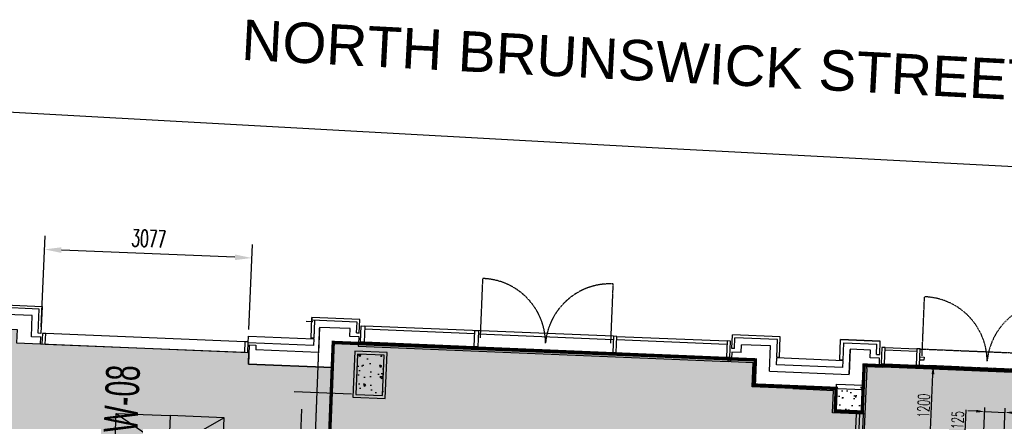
# Model space of a CAD drawing. Header units: millimetres. Extents: x 941089 to 2922714, y 799810 to 1997150.
# Tile 81 of 99: x 969695 to 984294, y 998470 to 1004429. Entities that reach past the tile are written whole.
import ezdxf

# ---------------------------------------------------------------- set-up
doc = ezdxf.new("R2010")
doc.units = ezdxf.units.MM
doc.header["$LTSCALE"] = 10
doc.header["$PDMODE"] = 3
doc.header["$PDSIZE"] = 5
for name, pattern in [('DASHDOT', [1, 0.5, -0.25, 0, -0.25]), ('FO-00 - FURN$0$HIDDEN2', [0.1875, 0.125, -0.0625]), ('FO-00$0$HIDDEN', [0.375, 0.25, -0.125]), ('FO-00$0$OS MAP$0$SITE$0$PECK', [0.2, 0.1, -0.1]), ('L - PL-ext-00$0$HIDDEN2', [0.1875, 0.125, -0.0625]), ('L-PL-00$0$HIDDEN', [0.375, 0.25, -0.125])]:
    doc.linetypes.add(name, pattern=pattern)
doc.layers.get('DEFPOINTS').update_dxf_attribs({"color": 21})
for name, color, linetype in [('COLS-00$0$CONC-SECTION', 6, 'Continuous'), ('COLS-00$0$HATCH', 22, 'Continuous'), ('FO-00 - FURN$0$DIM-GROMMETS', 21, 'Continuous'), ('FO-00 - FURN$0$FURNITURE', 22, 'Continuous'), ('FO-00$0$25', 21, 'Continuous'), ('FO-00$0$AREA GROSS', 21, 'Continuous'), ('FO-00$0$DIM FIT OUT', 21, 'Continuous'), ('FO-00$0$HIDDEN', 1, 'FO-00$0$HIDDEN'), ('FO-00$0$OS MAP$0$SITE$0$ROADS', 2, 'Continuous'), ('FO-00$0$OS MAP$0$SITE$0$ROADS_PCK', 2, 'FO-00$0$OS MAP$0$SITE$0$PECK'), ('FO-00$0$WALL-EXTERNAL', 1, 'Continuous'), ('FO-00$0$WALL-STUD-PARTITIONS', 2, 'Continuous'), ('L - PL-ext-00$0$WALL-EXTERNAL', 1, 'Continuous'), ('L - PL-ext-00$0$WALL-INTERNAL', 4, 'Continuous'), ('L - PL-ext-00$0$WINDOW', 2, 'Continuous'), ('L - PL-ext-00$0$WINDOW DIMS', 21, 'Continuous'), ('L - PL-ext-00$0$WINDOW-SCH', 2, 'Continuous'), ('L-PL-00$0$DOOR', 2, 'Continuous'), ('L-PL-00$0$PL-01$0$WALL-INTERNAL', 4, 'Continuous'), ('L-PL-00$0$WALL-EXTERNAL', 1, 'Continuous'), ('L-PL-00$0$WALL-INTERNAL', 4, 'Continuous'), ('L-PL-00$0$WINDOW', 2, 'Continuous'), ('REVISION', 1, 'DASHDOT')]:
    doc.layers.add(name, color=color, linetype=linetype)
doc.layers.add('FO-00 - FURN$0$FIT OUT HATCH', color=7, linetype='FO-00 - FURN$0$HIDDEN2', true_color=0xc8e389)
doc.styles.add('FO-00 - FURN$0$Standard', font='romans.shx', dxfattribs={"width": 0.6})
doc.styles.add('FO-00$0$OS MAP$0$SITE$0$Arial', font='ARIAL.TTF')
doc.styles.add('FO-00$0$Standard', font='romans.shx', dxfattribs={"width": 0.6})
doc.styles.add('L - PL-ext-00$0$SK-OFFICE-00-ELE REV A$0$STANDARD', font='ARIAL.TTF', dxfattribs={"width": 0.6, "height": 0.2})
doc.styles.add('L - PL-ext-00$0$Standard', font='romans.shx', dxfattribs={"width": 0.6})
doc.dimstyles.new('FO-00 - FURN$0$ISO-25', dxfattribs={"dimscale": 100, "dimtxt": 2.5, "dimasz": 2.5, "dimexe": 1.25, "dimexo": 0.625, "dimtad": 1, "dimdec": 0, "dimtxsty": 'FO-00 - FURN$0$Standard', "dimcen": 2.5, "dimclrd": 21, "dimclre": 21, "dimadec": 0, "dimazin": 0, "dimtfac": 1, "dimtdec": 0, "dimtmove": 0, "dimatfit": 3, "dimfxl": 0, "dimarcsym": 0})
doc.dimstyles.new('FO-00$0$ISO-25', dxfattribs={"dimscale": 50, "dimtxt": 3.5, "dimasz": 2.5, "dimexe": 1.25, "dimexo": 0.625, "dimtad": 1, "dimdec": 0, "dimtxsty": 'FO-00$0$Standard', "dimcen": 2.5, "dimclrd": 21, "dimclre": 21, "dimadec": 0, "dimazin": 0, "dimtfac": 1, "dimtdec": 0, "dimtmove": 0, "dimatfit": 3, "dimfxl": 0, "dimarcsym": 0})
doc.dimstyles.new('L - PL-ext-00$0$ROYCETON', dxfattribs={"dimscale": 100, "dimtxt": 2.5, "dimasz": 2.5, "dimexe": 2, "dimexo": 1, "dimgap": 1, "dimtad": 1, "dimdec": 0, "dimtxsty": 'L - PL-ext-00$0$Standard', "dimcen": 2.5, "dimclrd": 256, "dimclre": 256, "dimclrt": 2, "dimaunit": 1, "dimazin": 0, "dimtfac": 1, "dimtdec": 0, "dimtmove": 0, "dimatfit": 3, "dimfxl": 0, "dimarcsym": 0})

# ---------------------------------------------------------------- blocks, each defined once
blk = doc.blocks.new('COLS-00')
at = {"layer": 'COLS-00$0$HATCH'}
h = blk.add_hatch(dxfattribs=at)
h.set_pattern_fill('AR-CONC', color=256, scale=2, angle=84.0029, style=0)
h.set_pattern_definition([(134.003, (997033.4, 984547.82), (69.772, 359.0447), [38.1, -419.1]), (79.003, (997033.4, 984547.82), (-387.386, -30.1777), [30.48, -335.28]), (184.454, (997039.22, 984577.74), (-317.6123, 328.868), [32.38, -356.18]), (130.1871, (996932.36, 984558.44), (140.268, 530.406), [57.15, -628.65]), (180.6385, (996944.05, 984602.64), (-442.536, 523.911), [48.57, -534.27]), (75.187, (996932.36, 984558.44), (-442.535, 523.911), [45.72, -502.92]), (105.003, (996962.93, 984606.3), (235.0923, 280.2014), [38.1, -419.1]), (50.003, (996962.93, 984606.3), (-353.446, 161.4146), [30.48, -335.28]), (155.4543, (996982.52, 984629.66), (-118.3546, 441.615), [32.38, -356.18]), (121.50294, (997033.4, 984547.82), (-167.5392, 23.8116), [0, -331.216, 0, -340.36, 0, -336.55]), (91.50294, (997033.4, 984547.82), (-185.3023, 153.8412), [0, -194.056, 0, -323.596, 0, -128.27]), (51.50294, (997021.57, 984435.16), (39.7271, 268.50004), [0, -127, 0, -396.24, 0, -525.78]), (41.5029, (997016.26, 984384.64), (-19.6224, 299.95), [0, -165.1, 0, -263.144, 0, -373.38])])
h.paths.add_polyline_path([(974677, 998868), (975076, 998851), (975101, 999451), (974702, 999467)])
h = blk.add_hatch(dxfattribs=at)
h.set_pattern_fill('AR-CONC', color=256, scale=2, angle=84.0126, style=0)
h.set_pattern_definition([(137.633556, (54593.46, 2073466.9), (46.89598, 362.74233), [38.1, -419.1]), (82.633556, (54593.46, 2073466.9), (-384.6978, -54.64789), [30.48, -335.28]), (188.084556, (54597.37, 2073497.1), (-337.80003, 308.095686), [32.38, -356.18]), (133.817756, (54491.94, 2073471.1), (106.39893, 538.22382), [57.15, -628.65]), (184.269156, (54500.8, 2073515.93), (-474.82401, 494.8362), [48.57, -534.27]), (78.817556, (54491.94, 2073471.1), (-474.8231, 494.8369), [45.72, -502.92]), (108.633556, (54519.42, 2073520.8), (216.87712, 294.52597), [38.1, -419.1]), (53.633556, (54519.42, 2073520.8), (-362.9581, 138.70907), [30.48, -335.28]), (159.084956, (54537.5, 2073545.33), (-146.08184, 433.23424), [32.38, -356.18]), (125.133556, (54593.46, 2073466.89), (-168.710798, 13.154579), [0, -331.216, 0, -340.36, 0, -336.55]), (95.133556, (54593.46, 2073466.89), (-194.672243, 141.798368), [0, -194.056, 0, -323.596, 0, -128.27]), (55.133556, (54588.78, 2073353.7), (22.644925, 270.476837), [0, -127, 0, -396.24, 0, -525.78]), (45.133556, (54586.68, 2073302.94), (-38.576957, 298.105454), [0, -165.1, 0, -263.144, 0, -373.38])])
h.paths.add_polyline_path([(981787, 998624), (981804, 999023), (982203, 999007), (982187, 998607)])
at = {"layer": 'COLS-00$0$CONC-SECTION'}
for points in [[(974677, 998868), (975076, 998851), (975101, 999451), (974702, 999467)], [(981787, 998624), (981804, 999023), (982203, 999007), (982187, 998607)]]:
    blk.add_lwpolyline(points, close=True, dxfattribs=at)
blk = doc.blocks.new('*D427')
at = {"layer": 'DEFPOINTS', "color": 0}
for p in [(983241, 999294), (983653, 999277), (983373, 998088)]:
    blk.add_point(p, dxfattribs=at)
at = {"layer": 'FO-00$0$DIM FIT OUT', "color": 21, "lineweight": -2}
for p, q in [((983622, 999279), (983178, 999297)), ((983197, 998220), (983236, 999170)), ((983341, 998089), (983129, 998098))]:
    blk.add_line(p, q, dxfattribs=at)
at = {"layer": 'FO-00$0$DIM FIT OUT', "color": 21}
for points in [[(983215, 999170), (983257, 999169), (983241, 999294)], [(983176, 998221), (983217, 998219), (983191, 998095)]]:
    blk.add_solid(points, dxfattribs=at)
at = {"layer": 'FO-00$0$DIM FIT OUT', "color": 0, "insert": (983098, 998700), "char_height": 175, "attachment_point": 5, "rotation": 87.6336, "style": 'FO-00$0$Standard'}
blk.add_mtext('1200', dxfattribs=at)
blk = doc.blocks.new('*D437')
at = {"layer": 'DEFPOINTS', "color": 0}
for p in [(984304, 998602), (983985, 998163, 0), (984285, 998150, 0)]:
    blk.add_point(p, dxfattribs=at)
at = {"layer": 'FO-00$0$DIM FIT OUT', "color": 21, "lineweight": -2}
for p, q in [((983879, 998619), (983754, 998625)), ((983986, 998194), (984006, 998677)), ((984004, 998614), (984304, 998602)), ((984286, 998182), (984306, 998664)), ((984428, 998597), (984886, 998578))]:
    blk.add_line(p, q, dxfattribs=at)
at = {"layer": 'FO-00$0$DIM FIT OUT', "color": 21}
for points in [[(983878, 998599), (983880, 998640), (984004, 998614)], [(984428, 998576), (984429, 998618), (984304, 998602)]]:
    blk.add_solid(points, dxfattribs=at)
at = {"layer": 'FO-00$0$DIM FIT OUT', "color": 0, "insert": (984715, 998466), "char_height": 175, "attachment_point": 5, "rotation": 177.6336, "style": 'FO-00$0$Standard'}
blk.add_mtext('300', dxfattribs=at)
blk = doc.blocks.new('*D440')
at = {"layer": 'DEFPOINTS', "color": 0}
for p in [(983703, 998074), (983836, 998069, 0), (983831, 997944)]:
    blk.add_point(p, dxfattribs=at)
at = {"layer": 'FO-00$0$DIM FIT OUT', "color": 21, "lineweight": -2}
for p, q in [((983709, 998199), (983727, 998641)), ((983805, 998070), (983641, 998077)), ((983698, 997949), (983703, 998074)), ((983800, 997945), (983636, 997952)), ((983693, 997825), (983688, 997700))]:
    blk.add_line(p, q, dxfattribs=at)
at = {"layer": 'FO-00$0$DIM FIT OUT', "color": 21}
for points in [[(983688, 998200), (983729, 998198), (983703, 998074)], [(983672, 997825), (983714, 997824), (983698, 997949)]]:
    blk.add_solid(points, dxfattribs=at)
at = {"layer": 'FO-00$0$DIM FIT OUT', "color": 0, "insert": (983602, 998488), "char_height": 175, "attachment_point": 5, "rotation": 87.6336, "style": 'FO-00$0$Standard'}
blk.add_mtext('125', dxfattribs=at)
blk = doc.blocks.new('FO-00 - FURN$0$cab-800')
at = {"layer": 'FO-00 - FURN$0$FURNITURE', "color": 9}
blk.add_line((0, 0), (800, 500), dxfattribs=at)
at = {"layer": 'FO-00 - FURN$0$FURNITURE'}
blk.add_lwpolyline([(0, 0), (800, 0), (800, 500), (0, 500)], close=True, dxfattribs=at)
blk = doc.blocks.new('*D590')
at = {"layer": 'DEFPOINTS', "color": 0}
for p in [(973890, 998900), (974677, 998868), (973855, 996552)]:
    blk.add_point(p, dxfattribs=at)
at = {"layer": 'FO-00 - FURN$0$DIM-GROMMETS', "color": 21, "lineweight": -2}
for p, q in [((974614, 998871), (973765, 998906)), ((973804, 996804), (973880, 998651)), ((973792, 996555), (973668, 996560))]:
    blk.add_line(p, q, dxfattribs=at)
at = {"layer": 'FO-00 - FURN$0$DIM-GROMMETS', "color": 21}
for points in [[(973838, 998652), (973921, 998649), (973890, 998900)], [(973762, 996806), (973845, 996803), (973793, 996555)]]:
    blk.add_solid(points, dxfattribs=at)
at = {"layer": 'FO-00 - FURN$0$DIM-GROMMETS', "color": 0, "insert": (973654, 997735), "char_height": 250, "attachment_point": 5, "rotation": 87.6336, "style": 'FO-00 - FURN$0$Standard'}
blk.add_mtext('2348', dxfattribs=at)
blk = doc.blocks.new('L-PL-00')
at = {"color": 5, "linetype": 'L-PL-00$0$HIDDEN'}
for p, q in [((976526.9, 999710.6, 0), (976563.2, 1000588.2, 0)), ((978460, 999630.7, 0), (978496.2, 1000508.3, 0))]:
    blk.add_line(p, q, dxfattribs=at)
at = {"color": 5}
blk.add_line((983074.8, 999439.8, 0), (983111.1, 1000317.4, 0), dxfattribs=at)
at = {"color": 5, "linetype": 'L-PL-00$0$HIDDEN'}
for centre, start, end in [((976530.6, 999627.6, 0), 0.24606, 88.06015), ((978449.4, 999548.3, 0), 87.20673, 175.02081)]:
    blk.add_arc(centre, 961.2, start, end, dxfattribs=at)
at = {"color": 5}
for centre, start, end in [((983078.5, 999356.8, 0), 0.24606, 88.06015), ((984997.3, 999277.5, 0), 87.20673, 175.02081)]:
    blk.add_arc(centre, 961.2, start, end, dxfattribs=at)
at = {"layer": 'L-PL-00$0$DOOR', "elevation": 0}
blk.add_lwpolyline([(983042, 999425.7), (983104.7, 999423.1), (983102.8, 999376.5), (983040.1, 999379.1)], close=True, dxfattribs=at)
at = {"layer": 'L-PL-00$0$PL-01$0$WALL-INTERNAL'}
for p, q in [((982010.3, 999538.5), (981995.3, 999174.8)), ((982310.1, 999526.1), (982010.3, 999538.5)), ((982305.3, 999411.2), (982310.1, 999526.1)), ((982216.3, 999314.8), (982201.2, 998951.1)), ((982216.3, 999314.8), (982441.1, 999305.5)), ((982445.2, 999405.4), (982305.3, 999411.2)), ((982441.1, 999305.5), (982445.2, 999405.4)), ((982441.1, 999305.5), (982445.2, 999405.4))]:
    blk.add_line(p, q, dxfattribs=at)
at = {"layer": 'L-PL-00$0$WALL-EXTERNAL'}
for p, q in [((974028.9, 1000008.5, 0), (974027.3, 999968.2, 0)), ((974739.4, 999979.2), (974028.9, 1000008.5)), ((974041.5, 999947.9), (973941.6, 999952)), ((974697.7, 999940.5), (974027.3, 999968.2, 0)), ((974691.1, 999781.1), (974697.7, 999941)), ((974731.1, 999779.5), (974739.3, 999979.3)), ((974731.1, 999779.5), (974691.1, 999781.1)), ((974691.1, 999781.1), (974731.1, 999779.5)), ((980254.1, 999551.1), (980262.4, 999751)), ((980254.1, 999551.1), (980262.4, 999751)), ((980972.9, 999721.7), (980262.4, 999751)), ((980294.1, 999549.5), (980300.7, 999709.1, 0)), ((980931.2, 999683.1, 0), (980300.7, 999709.1, 0)), ((980960.3, 999418), (980972.9, 999721.7)), ((980920.3, 999419.7), (980931.3, 999683.1, 0)), ((981853.7, 999380.9), (981866.2, 999684.5)), ((981866.2, 999684.5), (982455.7, 999660.2)), ((982455.7, 999660.2), (981866.2, 999684.5)), ((981903.6, 999378.8), (981914.1, 999632.5)), ((981914.1, 999632.5), (982403.7, 999612.3)), ((982397.5, 999462.4), (982403.7, 999612.3)), ((982447.5, 999460.3), (982455.7, 999660.2)), ((980294.1, 999549.5), (980254.1, 999551.1)), ((980960.3, 999418), (980920.3, 999419.7)), ((982397.5, 999462.4), (982447.5, 999460.3)), ((980915.8, 999309.8), (980919.9, 999409.7)), ((981899.1, 999269), (980915.8, 999309.6)), ((981903.2, 999368.9), (980919.9, 999409.5)), ((981903.6, 999378.9), (981853.7, 999381)), ((981899.1, 999269), (981903.2, 999368.9))]:
    blk.add_line(p, q, dxfattribs=at)
at = {"layer": 'L-PL-00$0$WALL-INTERNAL'}
for p, q in [((974138.3, 999863.5, 0), (974123.7, 999490.2)), ((974593.7, 999844.7, 0), (974138.3, 999863.5, 0)), ((974588.9, 999730, 0), (974593.7, 999844.7, 0)), ((974728.8, 999724.2), (974588.9, 999730, 0)), ((974724.6, 999624.1, 0), (974728.8, 999724.2)), ((974344.7, 999639.8, 0), (974330.1, 999266.5)), ((974724.6, 999624.1, 0), (974344.7, 999639.8, 0)), ((980391.7, 999490.2, 0), (980396.5, 999605.1, 0)), ((980827.2, 999587.3), (980396.5, 999605.1, 0)), ((980811.7, 999213.8), (980827.2, 999587.3)), ((980251.8, 999495.9, 0), (980247.7, 999396, 0)), ((980391.7, 999490.2, 0), (980251.8, 999495.9, 0)), ((981994.9, 999164.9), (982009.9, 999528.5)), ((980603.5, 999381.4), (980247.7, 999396, 0)), ((980588, 999007.9), (980603.5, 999381.4)), ((982200.8, 998941.2), (982215.9, 999304.8)), ((980811.7, 999213.8), (981994.9, 999164.9)), ((980588, 999007.9), (982200.8, 998941.2))]:
    blk.add_line(p, q, dxfattribs=at)
at = {"layer": 'L-PL-00$0$WINDOW'}
for p, q in [((978497.5, 999731.2), (974811.4, 999883.6, 0)), ((976443.8, 999770), (974809.5, 999837.5, 0)), ((976495.9, 999767.8), (978495.6, 999685.2)), ((978549.6, 999729.1), (980183.9, 999661.5, 0)), ((976435.7, 999575.9), (974801.5, 999643.4, 0)), ((976487.9, 999573.7), (980173.9, 999421.4, 0)), ((978547.7, 999683), (980181.9, 999615.5, 0)), ((982528.9, 999564.4, 0), (982994.8, 999545.1, 0)), ((982527.5, 999529.1, 0), (982993.3, 999509.8, 0)), ((982519, 999324.3, 0), (982984.8, 999305, 0))]:
    blk.add_line(p, q, dxfattribs=at)
at = {"layer": 'L-PL-00$0$WINDOW', "elevation": 0}
for points in [[(974801.5, 999643.4), (974749.4, 999645.6), (974759.3, 999885.7), (974811.4, 999883.6)], [(980173.9, 999421.4), (980226.1, 999419.2), (980236, 999659.4), (980183.9, 999661.5)], [(982466.9, 999326.4), (982519, 999324.3), (982528.9, 999564.4), (982476.8, 999566.5)], [(982984.8, 999305), (983037, 999302.9), (983046.9, 999543), (982994.8, 999545.1)]]:
    blk.add_lwpolyline(points, close=True, dxfattribs=at)
at = {"layer": 'L-PL-00$0$WINDOW'}
for points in [[(976487.9, 999573.7), (976435.7, 999575.9), (976445.7, 999816), (976497.8, 999813.9)], [(978487.6, 999491.1), (978539.7, 999488.9), (978549.6, 999729.1), (978497.5, 999731.2)]]:
    blk.add_lwpolyline(points, close=True, dxfattribs=at)
blk = doc.blocks.new('*D813')
at = {"layer": 'DEFPOINTS', "color": 0}
for p in [(970063, 1001021), (970011, 999775, 0), (973089, 999733, 0)]:
    blk.add_point(p, dxfattribs=at)
at = {"layer": 'L - PL-ext-00$0$WINDOW DIMS', "lineweight": -2}
for p, q in [((970015, 999874), (970071, 1001220)), ((973093, 999833), (973145, 1001093)), ((972887, 1000904), (970313, 1001010))]:
    blk.add_line(p, q, dxfattribs=at)
at = {"layer": 'L - PL-ext-00$0$WINDOW DIMS'}
for points in [[(970314, 1001052), (970311, 1000969), (970063, 1001021)], [(972889, 1000945), (972886, 1000862), (973137, 1000893)]]:
    blk.add_solid(points, dxfattribs=at)
at = {"layer": 'L - PL-ext-00$0$WINDOW DIMS', "color": 2, "insert": (971609, 1001182), "char_height": 250, "attachment_point": 5, "rotation": 357.6334, "style": 'L - PL-ext-00$0$Standard'}
blk.add_mtext('3077', dxfattribs=at)
blk = doc.blocks.new('FO-00')
at = {"layer": 'FO-00$0$25'}
blk.add_hatch(color=254, dxfattribs=at).paths.add_polyline_path([(962106.9, 976297.2), (962063.7, 975252.9), (956064.8, 975500.9), (956819.2, 993755.4), (957034, 993746.5), (957074.1, 994715.7), (957029.1, 994717.6), (957254.7, 1000176.3), (961815.3, 999987.8), (961813.4, 999942.9), (962465.1, 999916), (962451.1, 999578.5), (962850.8, 999561.9), (962867.3, 999961.6), (962785.1, 999965), (962791.5, 1000117.6), (969658.5, 999833.8), (969650.2, 999634), (973094.2, 999491.9), (973087, 999317.8), (974330.1, 999266.5), (974344.7, 999639.8), (980603.5, 999381.4), (980588, 999007.9), (981801.1, 998957.8), (981787.3, 998623.7), (982186.9, 998607.2), (982215.9, 999304.8), (988737.4, 999035.2), (988737.4, 999035.2), (988964.3, 999024.2), (988817.7, 995529), (988645, 991316.4), (994995.8, 991065.9), (995186.1, 991058), (994995.8, 991065.9), (994970.9, 990466.4), (995161.3, 990458.5), (994864, 983264.6), (994673.8, 983272.5), (994648.9, 982673), (994839.2, 982665.1), (994537.8, 975370.1), (994353, 975377.8), (994336.4, 974978.1), (994521.2, 974970.4), (994466.7, 973651.6), (994631.5, 973645.2), (994522.9, 970907.8), (989272.4, 971124.4), (989710.8, 981776), (985249.6, 981960.4), (985342.2, 984209.1), (981645.3, 984361.3), (981527.5, 981498.7), (981439.7, 979366.4), (981353.4, 977267.7), (984800.4, 977125.6), (984714.7, 975047.1), (981578.6, 972159.6), (969604.9, 972654.5), (969742.4, 975981.5)])
at = {"layer": 'DEFPOINTS', "color": 5, "const_width": 50}
blk.add_lwpolyline([(977056.7, 984331.4), (977184.5, 987602.4), (974546.5, 987711.9), (974553.9, 987890.2), (974154.3, 987906.8), (974146.6, 987721.5), (973879.3, 987731.9), (974344.7, 999639.8), (980603.5, 999381.4), (980588, 999007.9), (981801.1, 998957.8), (981787.3, 998623.7), (982186.9, 998607.2), (982215.7, 999304.8), (988962.3, 999025.9)], dxfattribs=at)
at = {"layer": 'FO-00$0$AREA GROSS', "color": 3}
blk.add_lwpolyline([(957254.7, 1000176.3), (961815.3, 999987.8), (961813.4, 999942.9), (962465.1, 999916), (962451.1, 999578.5), (962850.8, 999561.9), (962867.3, 999961.6), (962785.1, 999965), (962791.5, 1000117.6), (969658.5, 999833.8), (969650.2, 999634), (973094.2, 999491.9), (973087, 999317.8), (974330.1, 999266.5), (974344.7, 999639.8), (980603.5, 999381.4), (980588, 999007.9), (981801.1, 998957.8), (981787.3, 998623.7), (982186.9, 998607.2), (982215.9, 999304.8), (988737.4, 999035.2)], dxfattribs=at)
at = {"layer": 'FO-00$0$DIM FIT OUT'}
for p, q in [((974714.8, 999624.5, 0), (974713.3, 999587, 0)), ((974713.3, 999587, 0), (980200.2, 999359.5, 0))]:
    blk.add_line(p, q, dxfattribs=at)
at = {"layer": 'FO-00$0$HIDDEN', "linetype": 'ByBlock'}
for p, q in [((983046.9, 999543, 0), (985045.6, 999460.4, 0)), ((983036.5, 999302.9, 0), (985035.2, 999220.3, 0))]:
    blk.add_line(p, q, dxfattribs=at)
at = {"layer": 'FO-00$0$OS MAP$0$SITE$0$ROADS_PCK', "linetype": 'Continuous', "elevation": 0}
blk.add_lwpolyline([(958870, 1003556.9), (959508.8, 1003616.5), (979070.9, 1002534.4), (1013823, 1000706)], dxfattribs=at)
at = {"layer": 'FO-00$0$WALL-EXTERNAL', "color": 22}
for p, q in [((982077.4, 998016.4, 0), (982100.7, 998580.8)), ((982129.4, 998064.3, 0), (982150.7, 998578.7)), ((982200.6, 998576.7), (982181.4, 998112.2, 0)), ((982225.6, 998575.6), (982207.4, 998136.1, 0))]:
    blk.add_line(p, q, dxfattribs=at)
at = {"layer": 'FO-00$0$WALL-STUD-PARTITIONS'}
for p, q in [((980200.3, 999359.5, 0), (980202.8, 999420.2, 0)), ((980246.1, 999357.6, 0), (980200.3, 999359.5, 0)), ((980246.1, 999357.6, 0), (980571.8, 999344.2, 0)), ((980556.7, 998979.2), (980571.8, 999344.2, 0)), ((982253.7, 999255.1), (982254.8, 999283.1, 0)), ((982254.8, 999283.1, 0), (982490.8, 999273.4, 0)), ((982492.9, 999325.3, 0), (982490.8, 999273.4, 0)), ((982253.7, 999255.1), (982225.6, 998575.6)), ((981160.3, 998954.2), (980556.7, 998979.2)), ((981160.3, 998954.2), (981759.9, 998929.4)), ((981746.1, 998595.4), (981759.9, 998929.4)), ((982225.6, 998575.6), (981746.1, 998595.4))]:
    blk.add_line(p, q, dxfattribs=at)
at = {"layer": 'FO-00$0$WALL-STUD-PARTITIONS', "elevation": 0}
for points in [[(974724.6, 999624.1), (974344.7, 999639.8), (974330.1, 999266.5), (973087, 999317.8), (973094.6, 999501.8)], [(974724.6, 999624.1), (974723.9, 999606.6)]]:
    blk.add_lwpolyline(points, dxfattribs=at)
at = {"layer": 'FO-00$0$WALL-STUD-PARTITIONS'}
blk.add_lwpolyline([(975114.8, 998809.7), (975142.8, 999489.2), (974663.3, 999509), (974635.3, 998829.6)], close=True, dxfattribs=at)
at = {"layer": 'FO-00$0$OS MAP$0$SITE$0$ROADS', "color": 21, "style": 'FO-00$0$OS MAP$0$SITE$0$Arial'}
blk.add_text('NORTH BRUNSWICK STREET', height=600, rotation=357.02489, dxfattribs=at).set_placement((972973.5, 1003834.6, 0))
at = {"layer": 'FO-00$0$DIM FIT OUT'}
for base, p1, p2, angle, picture, middle in [((983240.9, 999294.4, 0), (983372.6, 998088, 0), (983653.2, 999277.4, 0), 87.63356, '*D427', (983097.5, 998699.8, 0)), ((983703.4, 998074.3), (983830.8, 997943.9), (983835.9, 998068.8, 0), 87.63356, '*D440', (983601.7, 998487.6)), ((984303.6, 998601.9), (983985.2, 998162.7, 0), (984284.9, 998150.3, 0), 177.63356, '*D437', (984714.6, 998466))]:
    dim = blk.add_linear_dim(base=base, p1=p1, p2=p2, angle=angle, dimstyle='FO-00$0$ISO-25', dxfattribs=at)
    dim.commit()
    dim.dimension.update_dxf_attribs({"geometry": picture, "text_midpoint": middle})
blk = doc.blocks.new('FO-00 - FURN')
at = {"layer": 'FO-00 - FURN$0$FIT OUT HATCH'}
h = blk.add_hatch(color=256, dxfattribs=at)
edge = h.paths.add_edge_path()
edge.add_line((971064.6, 998057.8), (971040.3, 997439.3))
edge.add_arc((970644.6, 997454.8), 396, 259.79776, 357.74697, ccw=False)
edge.add_line((970574.5, 997065.1), (970224.4, 997072.6))
edge.add_line((970224.4, 997072.6), (970198.8, 996453.2))
edge.add_line((970198.8, 996453.2), (971817.5, 996386.3))
edge.add_line((971817.5, 996386.3), (971885.2, 998024.8))
edge.add_line((971885.2, 998024.8), (971064.6, 998057.8))
h.paths.add_polyline_path([(971508.4, 997290.3), (971122.7, 996918.2), (971439.3, 996590), (971825.1, 996962.2)], flags=16)
h.paths.add_polyline_path([(971127.3, 998587.7), (971926.6, 998554.7), (971906, 998055.1), (971106.7, 998088.2)])
edge = h.paths.add_edge_path(flags=17)
edge.add_line((971127.3, 998587.7), (971906, 998055.1))
h = blk.add_hatch(color=256, dxfattribs=at)
edge = h.paths.add_edge_path()
edge.add_line((972744.7, 997988.4), (972717.9, 997369.9))
edge.add_arc((973113.5, 997352.8), 396, 177.52051, 275.46972)
edge.add_line((973151.3, 996958.7), (973500.7, 996937.3))
edge.add_line((973500.7, 996937.3), (973475.1, 996317.8))
edge.add_line((973475.1, 996317.8), (971856.5, 996384.7))
edge.add_line((971856.5, 996384.7), (971924.2, 998023.2))
edge.add_line((971924.2, 998023.2), (972744.7, 997988.4))
h.paths.add_polyline_path([(972239.1, 997260.1), (972592.8, 996857.4), (972250.2, 996556.5), (971896.5, 996959.2)], flags=16)
h.paths.add_polyline_path([(972725.9, 998521.7), (971926.6, 998554.7), (971906, 998055.1), (972705.3, 998022.1)])
edge = h.paths.add_edge_path(flags=17)
edge.add_line((972725.9, 998521.7), (971906, 998055.1))
at = {"layer": 'FO-00 - FURN$0$FURNITURE', "xscale": -1, "rotation": 177.6339278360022}
blk.add_blockref('FO-00 - FURN$0$cab-800', (971127.3, 998587.7), dxfattribs=at)
at = {"layer": 'FO-00 - FURN$0$FURNITURE', "rotation": 177.6335556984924}
blk.add_blockref('FO-00 - FURN$0$cab-800', (972725.9, 998521.7), dxfattribs=at)
blk.add_blockref('FO-00 - FURN$0$cab-800', (972725.9, 998521.7), dxfattribs=at)
at = {"layer": 'FO-00 - FURN$0$DIM-GROMMETS'}
dim = blk.add_linear_dim(base=(973890.1, 998900.5), p1=(973854.6, 996552.1), p2=(974676.8, 998867.9), angle=87.63356, dimstyle='FO-00 - FURN$0$ISO-25', dxfattribs=at)
dim.commit()
dim.dimension.update_dxf_attribs({"geometry": '*D590', "text_midpoint": (973654.3, 997735.3)})
blk = doc.blocks.new('L - PL-ext-00')
at = {"layer": 'L - PL-ext-00$0$WALL-EXTERNAL'}
for p, q in [((969128.6, 1000211), (970027.8, 1000173.9)), ((969986.2, 1000135.6, 0), (969166.9, 1000169.4)), ((970027.8, 1000173.9), (970011.3, 999774.5)), ((969971.4, 999776.2), (969986.2, 1000135.6, 0)), ((974016.4, 999704.8, 0), (974029, 1000008.5, 0)), ((974067.6, 999966.6, 0), (974056.7, 999703.2)), ((974063.5, 999867), (974059.3, 999767.1)), ((970011.3, 999774.5), (969971.4, 999776.2)), ((973085.1, 999633.2), (973089.2, 999733.1)), ((973089.2, 999733.1), (974056.3, 999693.2)), ((974052.2, 999593.3), (973085.1, 999633.2)), ((974056.7, 999703.2), (974016.4, 999704.8, 0)), ((974056.3, 999693.2), (974052.2, 999593.3, 0))]:
    blk.add_line(p, q, dxfattribs=at)
at = {"layer": 'L - PL-ext-00$0$WALL-INTERNAL'}
for p, q in [((969882.2, 1000039.8), (969262.7, 1000065.4)), ((969869.2, 999725), (969882.2, 1000039.8)), ((970009.1, 999719.3), (969869.2, 999725)), ((970004.9, 999619.3), (970009.1, 999719.3)), ((969650.2, 999634), (970004.9, 999619.3)), ((973098.8, 999602.6), (973087, 999317.8)), ((973098.8, 999602.6), (973198.7, 999598.5)), ((973198.7, 999598.5), (973195.8, 999528.5)), ((974123.7, 999490.2), (973195.8, 999528.5)), ((973087, 999317.8), (974330.1, 999266.5))]:
    blk.add_line(p, q, dxfattribs=at)
at = {"layer": 'L - PL-ext-00$0$WALL-INTERNAL', "color": 9, "linetype": 'L - PL-ext-00$0$HIDDEN2', "elevation": 0}
blk.add_lwpolyline([(974138.3, 999863.5), (973656.1, 987525.6), (976961.3, 987396), (976834.7, 984155.9), (974831.5, 984239.1), (974389.6, 972933.1)], dxfattribs=at)
at = {"layer": 'L - PL-ext-00$0$WINDOW'}
for p, q in [((973035.3, 999649.2), (970081.2, 999771.2)), ((970074.8, 999616.3), (973028.9, 999494.4))]:
    blk.add_line(p, q, dxfattribs=at)
for points in [[(970081.2, 999771.2), (970031.3, 999773.2), (970024.9, 999618.4), (970074.8, 999616.3)], [(973085.3, 999647.2), (973035.3, 999649.2), (973028.9, 999494.4), (973078.9, 999492.3)]]:
    blk.add_lwpolyline(points, close=True, dxfattribs=at)
at = {"layer": 'L - PL-ext-00$0$WINDOW-SCH', "insert": (970939.5, 998314, 0), "char_height": 500, "attachment_point": 1, "rotation": 87.63343, "style": 'L - PL-ext-00$0$SK-OFFICE-00-ELE REV A$0$STANDARD'}
blk.add_mtext('W-08', dxfattribs=at)
at = {"layer": 'L - PL-ext-00$0$WINDOW DIMS'}
dim = blk.add_linear_dim(base=(970062.8, 1001020.5), p1=(973089.2, 999733.1, 0), p2=(970011.3, 999774.5, 0), angle=357.63343, dimstyle='L - PL-ext-00$0$ROYCETON', dxfattribs=at)
dim.commit()
dim.dimension.update_dxf_attribs({"geometry": '*D813', "text_midpoint": (971609.3, 1001181.8)})

msp = doc.modelspace()

# ---------------------------------------------------------------- block references
at = {"layer": 'REVISION'}
for name in ['FO-00 - FURN', 'FO-00', 'L - PL-ext-00', 'L-PL-00', 'COLS-00']:
    msp.add_blockref(name, (0, 0), dxfattribs=at)

doc.saveas('drawing.dxf')
